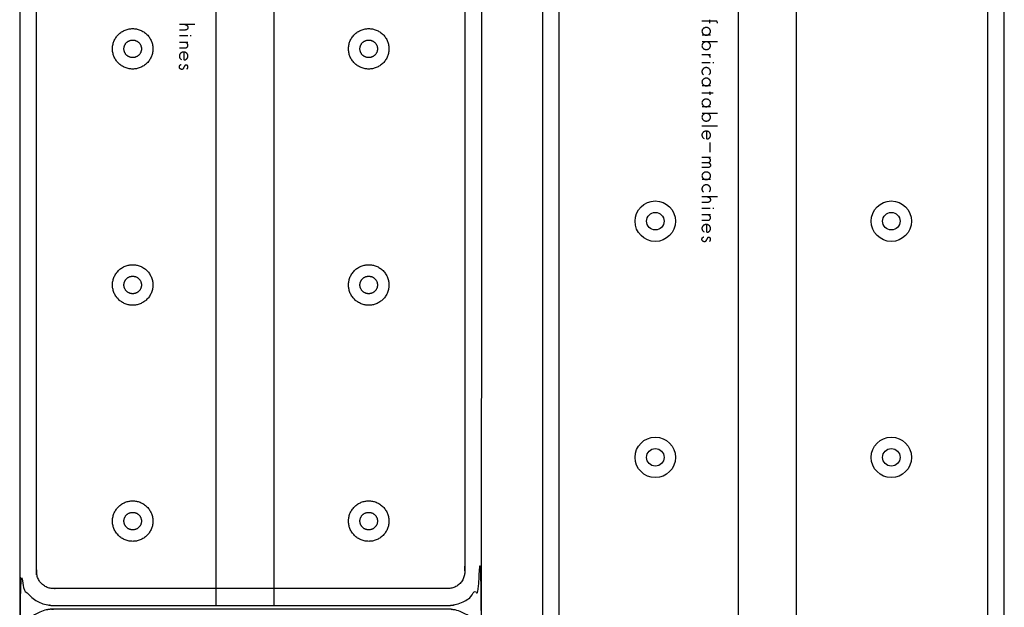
# Model space of a CAD drawing. Header units: millimetres. Extents: x -2435 to 1775, y -250 to 1540.
# Tile 11 of 60: x -2122 to -1830, y 556 to 730. Entities that reach past the tile are written whole.
import ezdxf

# ---------------------------------------------------------------- set-up
doc = ezdxf.new("R2010")
doc.units = ezdxf.units.MM
doc.header["$MEASUREMENT"] = 0
doc.layers.add('Work layer', color=254, linetype='Continuous', true_color=0xdddddd)

msp = doc.modelspace()

# ---------------------------------------------------------------- linework, layer by layer
at = {"layer": 'Work layer'}
for points in [[(-2046.615, 556.317), (-2046.615, 886.317), (-2063.915, 886.317), (-2063.915, 556.317)], [(-1891.615, 225.217), (-1891.615, 835.217), (-1908.915, 835.217), (-1908.915, 225.217)]]:
    msp.add_lwpolyline(points, close=True, dxfattribs=at)
for centre, radius in [((-1933.535, 670.217), 6), ((-1863.535, 670.217), 6), ((-1933.535, 670.217, -6), 2.6), ((-1863.535, 670.217, -6), 2.6), ((-1933.535, 600.217), 6), ((-1863.535, 600.217), 6), ((-1933.535, 600.217, -6), 2.6), ((-1863.535, 600.217, -6), 2.6)]:
    msp.add_circle(centre, radius, dxfattribs=at)
for points, weights, knots in [([(-1995.035, 556.317), (-2053.535, 556.317), (-2112.035, 556.317), (-2122.035, 556.317, -3), (-2122.035, 566.317, -3), (-2122.035, 721.317, -3), (-2122.035, 876.317, -3), (-2122.035, 886.317, -3), (-2112.035, 886.317), (-2053.535, 886.317), (-1995.035, 886.317), (-1985.035, 886.317, -3), (-1985.035, 876.317, -3), (-1985.035, 721.317, -3), (-1985.035, 566.317, -3), (-1985.035, 556.317, -3), (-1995.035, 556.317)], [1, 1, 1, 0.707106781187, 1, 1, 1, 0.707106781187, 1, 1, 1, 0.707106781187, 1, 1, 1, 0.707106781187, 1], [-565.9911486, -565.9911486, -565.9911486, -448.9911486, -448.9911486, -291.3582588, -291.3582588, -274.6328898, -274.6328898, -117, -117, 0, 0, 157.6328898, 157.6328898, 174.3582588, 174.3582588, 331.9911486, 331.9911486, 331.9911486]), ([(-1840.035, 225.217), (-1898.535, 225.217), (-1957.035, 225.217), (-1967.035, 225.217, -3), (-1967.035, 235.217, -3), (-1967.035, 530.217, -3), (-1967.035, 825.217, -3), (-1967.035, 835.217, -3), (-1957.035, 835.217), (-1898.535, 835.217), (-1840.035, 835.217), (-1830.035, 835.217, -3), (-1830.035, 825.217, -3), (-1830.035, 530.217, -3), (-1830.035, 235.217, -3), (-1830.035, 225.217, -3), (-1840.035, 225.217)], [1, 1, 1, 0.707106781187, 1, 1, 1, 0.707106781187, 1, 1, 1, 0.707106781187, 1, 1, 1, 0.707106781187, 1], [-565.9911486, -565.9911486, -565.9911486, -448.9911486, -448.9911486, -291.3582588, -291.3582588, -274.6328898, -274.6328898, -117, -117, 0, 0, 157.6328898, 157.6328898, 174.3582588, 174.3582588, 331.9911486, 331.9911486, 331.9911486]), ([(-1995.035, 561.317), (-1990.035, 561.317), (-1990.035, 566.317), (-1990.035, 721.317), (-1990.035, 876.317), (-1990.035, 881.317), (-1995.035, 881.317), (-2053.535, 881.317), (-2112.035, 881.317), (-2117.035, 881.317), (-2117.035, 876.317), (-2117.035, 721.317), (-2117.035, 566.317), (-2117.035, 561.317), (-2112.035, 561.317), (-2053.535, 561.317), (-1995.035, 561.317)], [1, 0.707106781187, 1, 1, 1, 0.707106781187, 1, 1, 1, 0.707106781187, 1, 1, 1, 0.707106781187, 1, 1, 1], [0, 0, 0, 7.8539816, 7.8539816, 317.8539816, 317.8539816, 325.7079633, 325.7079633, 442.7079633, 442.7079633, 450.5619449, 450.5619449, 760.5619449, 760.5619449, 768.4159265, 768.4159265, 885.4159265, 885.4159265, 885.4159265]), ([(-1840.035, 230.217), (-1835.035, 230.217), (-1835.035, 235.217), (-1835.035, 530.217), (-1835.035, 825.217), (-1835.035, 830.217), (-1840.035, 830.217), (-1898.535, 830.217), (-1957.035, 830.217), (-1962.035, 830.217), (-1962.035, 825.217), (-1962.035, 530.217), (-1962.035, 235.217), (-1962.035, 230.217), (-1957.035, 230.217), (-1898.535, 230.217), (-1840.035, 230.217)], [1, 0.707106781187, 1, 1, 1, 0.707106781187, 1, 1, 1, 0.707106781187, 1, 1, 1, 0.707106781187, 1, 1, 1], [0, 0, 0, 7.8539816, 7.8539816, 597.8539816, 597.8539816, 605.7079633, 605.7079633, 722.7079633, 722.7079633, 730.5619449, 730.5619449, 1320.5619449, 1320.5619449, 1328.4159265, 1328.4159265, 1445.4159265, 1445.4159265, 1445.4159265]), ([(-2088.535, 727.317), (-2094.535, 727.317), (-2094.535, 721.317), (-2094.535, 715.317), (-2088.535, 715.317), (-2082.535, 715.317), (-2082.535, 721.317), (-2082.535, 727.317), (-2088.535, 727.317)], [1, 0.707106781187, 1, 0.707106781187, 1, 0.707106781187, 1, 0.707106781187, 1], [0, 0, 0, 9.424778, 9.424778, 18.8495559, 18.8495559, 28.2743339, 28.2743339, 37.6991118, 37.6991118, 37.6991118]), ([(-2018.535, 727.317), (-2024.535, 727.317), (-2024.535, 721.317), (-2024.535, 715.317), (-2018.535, 715.317), (-2012.535, 715.317), (-2012.535, 721.317), (-2012.535, 727.317), (-2018.535, 727.317)], [1, 0.707106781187, 1, 0.707106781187, 1, 0.707106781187, 1, 0.707106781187, 1], [0, 0, 0, 9.424778, 9.424778, 18.8495559, 18.8495559, 28.2743339, 28.2743339, 37.6991118, 37.6991118, 37.6991118]), ([(-2088.535, 723.917, -6), (-2091.135, 723.917, -6), (-2091.135, 721.317, -6), (-2091.135, 718.717, -6), (-2088.535, 718.717, -6), (-2085.935, 718.717, -6), (-2085.935, 721.317, -6), (-2085.935, 723.917, -6), (-2088.535, 723.917, -6)], [1, 0.707106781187, 1, 0.707106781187, 1, 0.707106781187, 1, 0.707106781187, 1], [0, 0, 0, 4.0840704, 4.0840704, 8.1681409, 8.1681409, 12.2522113, 12.2522113, 16.3362818, 16.3362818, 16.3362818]), ([(-2018.535, 723.917, -6), (-2021.135, 723.917, -6), (-2021.135, 721.317, -6), (-2021.135, 718.717, -6), (-2018.535, 718.717, -6), (-2015.935, 718.717, -6), (-2015.935, 721.317, -6), (-2015.935, 723.917, -6), (-2018.535, 723.917, -6)], [1, 0.707106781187, 1, 0.707106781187, 1, 0.707106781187, 1, 0.707106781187, 1], [0, 0, 0, 4.0840704, 4.0840704, 8.1681409, 8.1681409, 12.2522113, 12.2522113, 16.3362818, 16.3362818, 16.3362818]), ([(-2088.535, 657.317), (-2094.535, 657.317), (-2094.535, 651.317), (-2094.535, 645.317), (-2088.535, 645.317), (-2082.535, 645.317), (-2082.535, 651.317), (-2082.535, 657.317), (-2088.535, 657.317)], [1, 0.707106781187, 1, 0.707106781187, 1, 0.707106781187, 1, 0.707106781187, 1], [0, 0, 0, 9.424778, 9.424778, 18.8495559, 18.8495559, 28.2743339, 28.2743339, 37.6991118, 37.6991118, 37.6991118]), ([(-2018.535, 657.317), (-2024.535, 657.317), (-2024.535, 651.317), (-2024.535, 645.317), (-2018.535, 645.317), (-2012.535, 645.317), (-2012.535, 651.317), (-2012.535, 657.317), (-2018.535, 657.317)], [1, 0.707106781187, 1, 0.707106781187, 1, 0.707106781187, 1, 0.707106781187, 1], [0, 0, 0, 9.424778, 9.424778, 18.8495559, 18.8495559, 28.2743339, 28.2743339, 37.6991118, 37.6991118, 37.6991118]), ([(-2088.535, 653.917, -6), (-2091.135, 653.917, -6), (-2091.135, 651.317, -6), (-2091.135, 648.717, -6), (-2088.535, 648.717, -6), (-2085.935, 648.717, -6), (-2085.935, 651.317, -6), (-2085.935, 653.917, -6), (-2088.535, 653.917, -6)], [1, 0.707106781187, 1, 0.707106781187, 1, 0.707106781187, 1, 0.707106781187, 1], [0, 0, 0, 4.0840704, 4.0840704, 8.1681409, 8.1681409, 12.2522113, 12.2522113, 16.3362818, 16.3362818, 16.3362818]), ([(-2018.535, 653.917, -6), (-2021.135, 653.917, -6), (-2021.135, 651.317, -6), (-2021.135, 648.717, -6), (-2018.535, 648.717, -6), (-2015.935, 648.717, -6), (-2015.935, 651.317, -6), (-2015.935, 653.917, -6), (-2018.535, 653.917, -6)], [1, 0.707106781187, 1, 0.707106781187, 1, 0.707106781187, 1, 0.707106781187, 1], [0, 0, 0, 4.0840704, 4.0840704, 8.1681409, 8.1681409, 12.2522113, 12.2522113, 16.3362818, 16.3362818, 16.3362818]), ([(-2088.535, 587.317), (-2094.535, 587.317), (-2094.535, 581.317), (-2094.535, 575.317), (-2088.535, 575.317), (-2082.535, 575.317), (-2082.535, 581.317), (-2082.535, 587.317), (-2088.535, 587.317)], [1, 0.707106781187, 1, 0.707106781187, 1, 0.707106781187, 1, 0.707106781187, 1], [0, 0, 0, 9.424778, 9.424778, 18.8495559, 18.8495559, 28.2743339, 28.2743339, 37.6991118, 37.6991118, 37.6991118]), ([(-2018.535, 587.317), (-2024.535, 587.317), (-2024.535, 581.317), (-2024.535, 575.317), (-2018.535, 575.317), (-2012.535, 575.317), (-2012.535, 581.317), (-2012.535, 587.317), (-2018.535, 587.317)], [1, 0.707106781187, 1, 0.707106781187, 1, 0.707106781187, 1, 0.707106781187, 1], [0, 0, 0, 9.424778, 9.424778, 18.8495559, 18.8495559, 28.2743339, 28.2743339, 37.6991118, 37.6991118, 37.6991118]), ([(-1995.035, 225.217), (-2053.535, 225.217), (-2112.035, 225.217), (-2122.035, 225.217, -3), (-2122.035, 235.217, -3), (-2122.035, 390.217, -3), (-2122.035, 545.217, -3), (-2122.035, 555.217, -3), (-2112.035, 555.217), (-2053.535, 555.217), (-1995.035, 555.217), (-1985.035, 555.217, -3), (-1985.035, 545.217, -3), (-1985.035, 390.217, -3), (-1985.035, 235.217, -3), (-1985.035, 225.217, -3), (-1995.035, 225.217)], [1, 1, 1, 0.707106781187, 1, 1, 1, 0.707106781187, 1, 1, 1, 0.707106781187, 1, 1, 1, 0.707106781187, 1], [-565.9911486, -565.9911486, -565.9911486, -448.9911486, -448.9911486, -291.3582588, -291.3582588, -274.6328898, -274.6328898, -117, -117, 0, 0, 157.6328898, 157.6328898, 174.3582588, 174.3582588, 331.9911486, 331.9911486, 331.9911486]), ([(-2088.535, 583.917, -6), (-2091.135, 583.917, -6), (-2091.135, 581.317, -6), (-2091.135, 578.717, -6), (-2088.535, 578.717, -6), (-2085.935, 578.717, -6), (-2085.935, 581.317, -6), (-2085.935, 583.917, -6), (-2088.535, 583.917, -6)], [1, 0.707106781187, 1, 0.707106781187, 1, 0.707106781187, 1, 0.707106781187, 1], [0, 0, 0, 4.0840704, 4.0840704, 8.1681409, 8.1681409, 12.2522113, 12.2522113, 16.3362818, 16.3362818, 16.3362818]), ([(-2018.535, 583.917, -6), (-2021.135, 583.917, -6), (-2021.135, 581.317, -6), (-2021.135, 578.717, -6), (-2018.535, 578.717, -6), (-2015.935, 578.717, -6), (-2015.935, 581.317, -6), (-2015.935, 583.917, -6), (-2018.535, 583.917, -6)], [1, 0.707106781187, 1, 0.707106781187, 1, 0.707106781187, 1, 0.707106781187, 1], [0, 0, 0, 4.0840704, 4.0840704, 8.1681409, 8.1681409, 12.2522113, 12.2522113, 16.3362818, 16.3362818, 16.3362818])]:
    msp.add_rational_spline(points, weights, degree=2, knots=knots, dxfattribs=at)
for points, degree in [([(-2073.084, 728.501), (-2072.955, 728.501), (-2072.825, 728.475), (-2072.695, 728.423), (-2072.591, 728.397), (-2072.487, 728.319), (-2072.409, 728.241), (-2072.331, 728.163), (-2072.279, 728.085), (-2072.228, 727.981), (-2072.202, 727.904), (-2072.176, 727.8), (-2072.176, 727.696), (-2072.176, 727.592), (-2072.176, 727.514), (-2072.202, 727.41), (-2072.228, 727.306), (-2072.279, 727.229), (-2072.357, 727.151), (-2072.409, 727.073), (-2072.513, 727.021), (-2072.643, 726.969), (-2072.773, 726.917), (-2072.929, 726.891), (-2073.136, 726.891), (-2073.656, 726.891), (-2074.175, 726.891), (-2074.694, 726.891)], 3), ([(-2070.099, 728.501), (-2072.396, 728.501), (-2074.694, 728.501)], 2), ([(-1915.099, 728.885), (-1915.099, 729.014), (-1915.125, 729.144), (-1915.151, 729.222), (-1915.177, 729.3), (-1915.202, 729.378), (-1915.254, 729.43), (-1915.332, 729.482), (-1915.384, 729.508), (-1915.462, 729.534), (-1915.566, 729.534), (-1915.644, 729.56), (-1915.748, 729.56), (-1917.063, 729.56), (-1918.379, 729.56), (-1919.694, 729.56)], 3), ([(-1919.694, 726.522), (-1919.694, 726.678), (-1919.668, 726.808), (-1919.59, 726.963), (-1919.538, 727.093), (-1919.434, 727.197), (-1919.331, 727.301), (-1919.201, 727.405), (-1919.071, 727.483), (-1918.915, 727.56), (-1918.759, 727.612), (-1918.604, 727.638), (-1918.422, 727.638), (-1918.24, 727.638), (-1918.084, 727.612), (-1917.929, 727.56), (-1917.773, 727.483), (-1917.643, 727.405), (-1917.539, 727.301), (-1917.409, 727.197), (-1917.331, 727.093), (-1917.254, 726.963), (-1917.176, 726.808), (-1917.15, 726.678), (-1917.15, 726.522), (-1917.15, 726.366), (-1917.176, 726.21), (-1917.254, 726.081), (-1917.331, 725.951), (-1917.409, 725.821), (-1917.539, 725.717), (-1917.643, 725.613), (-1917.773, 725.535), (-1917.929, 725.483), (-1918.084, 725.406), (-1918.24, 725.38), (-1918.422, 725.38), (-1918.604, 725.38), (-1918.759, 725.406), (-1918.915, 725.483), (-1919.071, 725.535), (-1919.201, 725.613), (-1919.331, 725.717), (-1919.434, 725.821), (-1919.538, 725.951), (-1919.59, 726.081), (-1919.668, 726.21), (-1919.694, 726.366), (-1919.694, 726.522)], 3), ([(-1917.331, 728.885), (-1917.331, 729.391), (-1917.331, 729.897)], 2), ([(-2072.228, 725.126), (-2073.461, 725.126), (-2074.694, 725.126)], 2), ([(-2071.189, 725.126), (-2071.319, 725.126), (-2071.449, 725.126)], 2), ([(-1917.176, 725.38), (-1918.422, 725.38), (-1919.668, 725.38)], 2), ([(-2072.202, 723.23), (-2073.448, 723.23), (-2074.694, 723.23)], 2), ([(-2074.694, 721.647), (-2074.114, 721.647), (-2073.534, 721.647), (-2072.955, 721.647), (-2072.695, 721.647), (-2072.513, 721.698), (-2072.383, 721.828), (-2072.254, 721.958), (-2072.176, 722.14), (-2072.176, 722.399), (-2072.176, 722.503), (-2072.202, 722.633), (-2072.254, 722.711), (-2072.331, 722.815), (-2072.383, 722.919), (-2072.487, 722.997), (-2072.565, 723.075), (-2072.669, 723.126), (-2072.747, 723.152), (-2072.851, 723.204), (-2072.955, 723.23), (-2073.058, 723.23)], 3), ([(-1919.694, 722.238), (-1919.694, 722.394), (-1919.668, 722.55), (-1919.59, 722.679), (-1919.538, 722.809), (-1919.434, 722.939), (-1919.331, 723.043), (-1919.201, 723.147), (-1919.071, 723.225), (-1918.915, 723.277), (-1918.759, 723.355), (-1918.604, 723.38), (-1918.422, 723.38), (-1918.24, 723.38), (-1918.084, 723.355), (-1917.929, 723.277), (-1917.773, 723.225), (-1917.643, 723.147), (-1917.513, 723.043), (-1917.409, 722.939), (-1917.331, 722.809), (-1917.254, 722.679), (-1917.176, 722.55), (-1917.15, 722.394), (-1917.15, 722.238), (-1917.15, 722.082), (-1917.176, 721.927), (-1917.254, 721.797), (-1917.331, 721.667), (-1917.409, 721.537), (-1917.513, 721.433), (-1917.643, 721.329), (-1917.773, 721.252), (-1917.929, 721.2), (-1918.084, 721.148), (-1918.24, 721.122), (-1918.422, 721.122), (-1918.604, 721.122), (-1918.759, 721.148), (-1918.915, 721.2), (-1919.071, 721.252), (-1919.201, 721.329), (-1919.331, 721.433), (-1919.434, 721.537), (-1919.538, 721.667), (-1919.59, 721.797), (-1919.668, 721.927), (-1919.694, 722.082), (-1919.694, 722.238)], 3), ([(-1915.073, 723.38), (-1917.37, 723.38), (-1919.668, 723.38)], 2), ([(-2073.37, 720.348), (-2073.37, 719.57), (-2073.37, 718.791), (-2073.37, 718.012), (-2073.214, 718.012), (-2073.032, 718.038), (-2072.903, 718.09), (-2072.747, 718.168), (-2072.617, 718.245), (-2072.513, 718.349), (-2072.409, 718.453), (-2072.305, 718.583), (-2072.254, 718.713), (-2072.176, 718.869), (-2072.15, 719.024), (-2072.15, 719.18), (-2072.15, 719.336), (-2072.176, 719.492), (-2072.254, 719.621), (-2072.305, 719.777), (-2072.409, 719.907), (-2072.513, 720.011), (-2072.643, 720.115), (-2072.773, 720.193), (-2072.929, 720.245), (-2073.084, 720.322), (-2073.24, 720.348), (-2073.422, 720.348), (-2073.604, 720.348), (-2073.759, 720.322), (-2073.915, 720.245), (-2074.071, 720.193), (-2074.201, 720.115), (-2074.331, 720.011), (-2074.434, 719.907), (-2074.538, 719.777), (-2074.59, 719.621), (-2074.668, 719.492), (-2074.694, 719.336), (-2074.694, 719.18), (-2074.694, 718.946), (-2074.642, 718.765), (-2074.512, 718.583), (-2074.408, 718.401), (-2074.253, 718.245), (-2074.045, 718.142)], 3), ([(-1917.202, 719.564), (-1918.448, 719.564), (-1919.694, 719.564)], 2), ([(-1917.202, 718.655), (-1917.202, 718.837), (-1917.254, 718.993), (-1917.305, 719.097), (-1917.383, 719.226), (-1917.487, 719.33), (-1917.591, 719.382), (-1917.695, 719.46), (-1917.799, 719.512), (-1917.903, 719.538), (-1918.006, 719.564), (-1918.084, 719.564), (-1918.11, 719.564)], 3), ([(-2072.487, 715.364), (-2072.409, 715.39), (-2072.331, 715.442), (-2072.254, 715.545), (-2072.202, 715.675), (-2072.15, 715.805), (-2072.15, 715.961), (-2072.15, 716.142), (-2072.202, 716.272), (-2072.305, 716.35), (-2072.409, 716.454), (-2072.565, 716.506), (-2072.721, 716.506), (-2072.799, 716.506), (-2072.877, 716.48), (-2072.929, 716.454), (-2072.98, 716.428), (-2073.032, 716.402), (-2073.058, 716.35), (-2073.084, 716.324), (-2073.11, 716.272), (-2073.136, 716.246), (-2073.162, 716.194), (-2073.188, 716.142), (-2073.214, 716.117), (-2073.301, 715.935), (-2073.387, 715.753), (-2073.474, 715.571), (-2073.474, 715.545), (-2073.5, 715.493), (-2073.526, 715.467), (-2073.552, 715.416), (-2073.578, 715.39), (-2073.604, 715.364), (-2073.656, 715.312), (-2073.707, 715.286), (-2073.759, 715.26), (-2073.811, 715.234), (-2073.889, 715.234), (-2073.993, 715.234), (-2074.097, 715.234), (-2074.175, 715.26), (-2074.253, 715.286), (-2074.331, 715.312), (-2074.408, 715.364), (-2074.486, 715.416), (-2074.538, 715.493), (-2074.59, 715.571), (-2074.642, 715.649), (-2074.668, 715.753), (-2074.694, 715.831), (-2074.694, 715.961), (-2074.694, 716.065), (-2074.668, 716.168), (-2074.642, 716.246), (-2074.616, 716.324), (-2074.564, 716.402), (-2074.512, 716.454), (-2074.46, 716.506), (-2074.382, 716.558), (-2074.331, 716.61), (-2074.253, 716.636), (-2074.175, 716.688), (-2074.123, 716.714)], 3), ([(-1917.228, 717.175), (-1918.461, 717.175), (-1919.694, 717.175)], 2), ([(-1917.565, 713.644), (-1917.435, 713.748), (-1917.331, 713.904), (-1917.254, 714.034), (-1917.202, 714.19), (-1917.15, 714.371), (-1917.15, 714.527), (-1917.15, 714.709), (-1917.176, 714.865), (-1917.254, 715.021), (-1917.331, 715.15), (-1917.409, 715.28), (-1917.539, 715.384), (-1917.643, 715.514), (-1917.773, 715.592), (-1917.929, 715.644), (-1918.084, 715.721), (-1918.24, 715.747), (-1918.422, 715.747), (-1918.604, 715.747), (-1918.759, 715.721), (-1918.915, 715.644), (-1919.071, 715.592), (-1919.201, 715.514), (-1919.331, 715.384), (-1919.434, 715.28), (-1919.538, 715.15), (-1919.59, 715.021), (-1919.668, 714.865), (-1919.694, 714.709), (-1919.694, 714.527), (-1919.694, 714.371), (-1919.668, 714.19), (-1919.59, 714.034), (-1919.512, 713.904), (-1919.408, 713.748), (-1919.279, 713.644)], 3), ([(-1916.189, 717.175), (-1916.319, 717.175), (-1916.449, 717.175)], 2), ([(-1919.694, 711.49), (-1919.694, 711.645), (-1919.668, 711.775), (-1919.59, 711.931), (-1919.538, 712.061), (-1919.434, 712.165), (-1919.331, 712.268), (-1919.201, 712.372), (-1919.071, 712.45), (-1918.915, 712.528), (-1918.759, 712.58), (-1918.604, 712.606), (-1918.422, 712.606), (-1918.24, 712.606), (-1918.084, 712.58), (-1917.929, 712.528), (-1917.773, 712.45), (-1917.643, 712.372), (-1917.539, 712.268), (-1917.409, 712.165), (-1917.331, 712.061), (-1917.254, 711.931), (-1917.176, 711.775), (-1917.15, 711.645), (-1917.15, 711.49), (-1917.15, 711.334), (-1917.176, 711.178), (-1917.254, 711.048), (-1917.331, 710.918), (-1917.409, 710.789), (-1917.539, 710.685), (-1917.643, 710.581), (-1917.773, 710.503), (-1917.929, 710.451), (-1918.084, 710.373), (-1918.24, 710.347), (-1918.422, 710.347), (-1918.604, 710.347), (-1918.759, 710.373), (-1918.915, 710.451), (-1919.071, 710.503), (-1919.201, 710.581), (-1919.331, 710.685), (-1919.434, 710.789), (-1919.538, 710.918), (-1919.59, 711.048), (-1919.668, 711.178), (-1919.694, 711.334), (-1919.694, 711.49)], 3), ([(-1917.176, 710.347), (-1918.422, 710.347), (-1919.668, 710.347)], 2), ([(-1917.331, 708.192), (-1918.513, 708.192), (-1919.694, 708.192)], 2), ([(-1919.694, 705.31), (-1919.694, 705.466), (-1919.668, 705.596), (-1919.59, 705.752), (-1919.538, 705.882), (-1919.434, 705.986), (-1919.331, 706.089), (-1919.201, 706.193), (-1919.071, 706.271), (-1918.915, 706.349), (-1918.759, 706.401), (-1918.604, 706.427), (-1918.422, 706.427), (-1918.24, 706.427), (-1918.084, 706.401), (-1917.929, 706.349), (-1917.773, 706.271), (-1917.643, 706.193), (-1917.539, 706.089), (-1917.409, 705.986), (-1917.331, 705.882), (-1917.254, 705.752), (-1917.176, 705.596), (-1917.15, 705.466), (-1917.15, 705.31), (-1917.15, 705.155), (-1917.176, 704.999), (-1917.254, 704.869), (-1917.331, 704.739), (-1917.409, 704.61), (-1917.539, 704.506), (-1917.643, 704.402), (-1917.773, 704.324), (-1917.929, 704.272), (-1918.084, 704.194), (-1918.24, 704.168), (-1918.422, 704.168), (-1918.604, 704.168), (-1918.759, 704.194), (-1918.915, 704.272), (-1919.071, 704.324), (-1919.201, 704.402), (-1919.331, 704.506), (-1919.434, 704.61), (-1919.538, 704.739), (-1919.59, 704.869), (-1919.668, 704.999), (-1919.694, 705.155), (-1919.694, 705.31)], 3), ([(-1917.176, 704.168), (-1918.422, 704.168), (-1919.668, 704.168)], 2), ([(-1919.694, 701.027), (-1919.694, 701.182), (-1919.668, 701.338), (-1919.59, 701.468), (-1919.538, 701.598), (-1919.434, 701.728), (-1919.331, 701.832), (-1919.201, 701.935), (-1919.071, 702.013), (-1918.915, 702.065), (-1918.759, 702.143), (-1918.604, 702.169), (-1918.422, 702.169), (-1918.24, 702.169), (-1918.084, 702.143), (-1917.929, 702.065), (-1917.773, 702.013), (-1917.643, 701.935), (-1917.513, 701.832), (-1917.409, 701.728), (-1917.331, 701.598), (-1917.254, 701.468), (-1917.176, 701.338), (-1917.15, 701.182), (-1917.15, 701.027), (-1917.15, 700.871), (-1917.176, 700.715), (-1917.254, 700.585), (-1917.331, 700.455), (-1917.409, 700.326), (-1917.513, 700.222), (-1917.643, 700.118), (-1917.773, 700.04), (-1917.929, 699.988), (-1918.084, 699.936), (-1918.24, 699.91), (-1918.422, 699.91), (-1918.604, 699.91), (-1918.759, 699.936), (-1918.915, 699.988), (-1919.071, 700.04), (-1919.201, 700.118), (-1919.331, 700.222), (-1919.434, 700.326), (-1919.538, 700.455), (-1919.59, 700.585), (-1919.668, 700.715), (-1919.694, 700.871), (-1919.694, 701.027)], 3), ([(-1915.073, 702.169), (-1917.37, 702.169), (-1919.668, 702.169)], 2), ([(-1915.099, 698.353), (-1917.396, 698.353), (-1919.694, 698.353)], 2), ([(-1918.37, 696.925), (-1918.37, 696.146), (-1918.37, 695.367), (-1918.37, 694.588), (-1918.214, 694.588), (-1918.032, 694.614), (-1917.903, 694.666), (-1917.747, 694.744), (-1917.617, 694.822), (-1917.513, 694.925), (-1917.409, 695.029), (-1917.305, 695.159), (-1917.254, 695.289), (-1917.176, 695.445), (-1917.15, 695.6), (-1917.15, 695.756), (-1917.15, 695.912), (-1917.176, 696.068), (-1917.254, 696.198), (-1917.305, 696.353), (-1917.409, 696.483), (-1917.513, 696.587), (-1917.643, 696.691), (-1917.773, 696.769), (-1917.929, 696.821), (-1918.084, 696.899), (-1918.24, 696.925), (-1918.422, 696.925), (-1918.604, 696.925), (-1918.759, 696.899), (-1918.915, 696.821), (-1919.071, 696.769), (-1919.201, 696.691), (-1919.331, 696.587), (-1919.434, 696.483), (-1919.538, 696.353), (-1919.59, 696.198), (-1919.668, 696.068), (-1919.694, 695.912), (-1919.694, 695.756), (-1919.694, 695.523), (-1919.642, 695.341), (-1919.512, 695.159), (-1919.408, 694.977), (-1919.253, 694.822), (-1919.045, 694.718)], 3), ([(-1917.305, 690.694), (-1917.305, 692.109), (-1917.305, 693.523)], 2), ([(-1917.202, 689.136), (-1918.448, 689.136), (-1919.694, 689.136)], 2), ([(-1919.694, 687.656), (-1919.106, 687.656), (-1918.517, 687.656), (-1917.929, 687.656), (-1917.695, 687.656), (-1917.513, 687.708), (-1917.383, 687.786), (-1917.254, 687.89), (-1917.176, 688.045), (-1917.176, 688.305), (-1917.176, 688.409), (-1917.202, 688.539), (-1917.254, 688.642), (-1917.331, 688.746), (-1917.383, 688.824), (-1917.487, 688.902), (-1917.565, 688.98), (-1917.643, 689.032), (-1917.747, 689.058), (-1917.851, 689.11), (-1917.955, 689.136), (-1918.058, 689.136)], 3), ([(-1918.058, 687.656), (-1917.955, 687.656), (-1917.851, 687.63), (-1917.747, 687.578), (-1917.643, 687.526), (-1917.565, 687.474), (-1917.487, 687.396), (-1917.383, 687.344), (-1917.331, 687.241), (-1917.254, 687.137), (-1917.202, 687.033), (-1917.176, 686.929), (-1917.176, 686.799), (-1917.176, 686.565), (-1917.254, 686.384), (-1917.383, 686.306), (-1917.513, 686.202), (-1917.695, 686.15), (-1917.929, 686.15), (-1918.517, 686.15), (-1919.106, 686.15), (-1919.694, 686.15)], 3), ([(-1919.694, 683.684), (-1919.694, 683.839), (-1919.668, 683.969), (-1919.59, 684.125), (-1919.538, 684.255), (-1919.434, 684.359), (-1919.331, 684.463), (-1919.201, 684.566), (-1919.071, 684.644), (-1918.915, 684.722), (-1918.759, 684.774), (-1918.604, 684.8), (-1918.422, 684.8), (-1918.24, 684.8), (-1918.084, 684.774), (-1917.929, 684.722), (-1917.773, 684.644), (-1917.643, 684.566), (-1917.539, 684.463), (-1917.409, 684.359), (-1917.331, 684.255), (-1917.254, 684.125), (-1917.176, 683.969), (-1917.15, 683.839), (-1917.15, 683.684), (-1917.15, 683.528), (-1917.176, 683.372), (-1917.254, 683.242), (-1917.331, 683.112), (-1917.409, 682.983), (-1917.539, 682.879), (-1917.643, 682.775), (-1917.773, 682.697), (-1917.929, 682.645), (-1918.084, 682.567), (-1918.24, 682.541), (-1918.422, 682.541), (-1918.604, 682.541), (-1918.759, 682.567), (-1918.915, 682.645), (-1919.071, 682.697), (-1919.201, 682.775), (-1919.331, 682.879), (-1919.434, 682.983), (-1919.538, 683.112), (-1919.59, 683.242), (-1919.668, 683.372), (-1919.694, 683.528), (-1919.694, 683.684)], 3), ([(-1917.565, 678.907), (-1917.435, 679.01), (-1917.331, 679.166), (-1917.254, 679.296), (-1917.202, 679.452), (-1917.15, 679.633), (-1917.15, 679.789), (-1917.15, 679.971), (-1917.176, 680.127), (-1917.254, 680.283), (-1917.331, 680.412), (-1917.409, 680.542), (-1917.539, 680.646), (-1917.643, 680.776), (-1917.773, 680.854), (-1917.929, 680.906), (-1918.084, 680.984), (-1918.24, 681.009), (-1918.422, 681.009), (-1918.604, 681.009), (-1918.759, 680.984), (-1918.915, 680.906), (-1919.071, 680.854), (-1919.201, 680.776), (-1919.331, 680.646), (-1919.434, 680.542), (-1919.538, 680.412), (-1919.59, 680.283), (-1919.668, 680.127), (-1919.694, 679.971), (-1919.694, 679.789), (-1919.694, 679.633), (-1919.668, 679.452), (-1919.59, 679.296), (-1919.512, 679.166), (-1919.408, 679.01), (-1919.279, 678.907)], 3), ([(-1917.176, 682.541), (-1918.422, 682.541), (-1919.668, 682.541)], 2), ([(-1915.099, 677.401), (-1917.396, 677.401), (-1919.694, 677.401)], 2), ([(-1918.084, 677.401), (-1917.955, 677.401), (-1917.825, 677.375), (-1917.695, 677.323), (-1917.591, 677.297), (-1917.487, 677.219), (-1917.409, 677.141), (-1917.331, 677.063), (-1917.279, 676.985), (-1917.228, 676.881), (-1917.202, 676.804), (-1917.176, 676.7), (-1917.176, 676.596), (-1917.176, 676.492), (-1917.176, 676.414), (-1917.202, 676.31), (-1917.228, 676.206), (-1917.279, 676.129), (-1917.357, 676.051), (-1917.409, 675.973), (-1917.513, 675.921), (-1917.643, 675.869), (-1917.773, 675.817), (-1917.929, 675.791), (-1918.136, 675.791), (-1918.656, 675.791), (-1919.175, 675.791), (-1919.694, 675.791)], 3), ([(-1917.228, 674.026), (-1918.461, 674.026), (-1919.694, 674.026)], 2), ([(-1919.694, 670.547), (-1919.114, 670.547), (-1918.534, 670.547), (-1917.955, 670.547), (-1917.695, 670.547), (-1917.513, 670.598), (-1917.383, 670.728), (-1917.254, 670.858), (-1917.176, 671.04), (-1917.176, 671.299), (-1917.176, 671.403), (-1917.202, 671.533), (-1917.254, 671.611), (-1917.331, 671.715), (-1917.383, 671.819), (-1917.487, 671.897), (-1917.565, 671.975), (-1917.669, 672.026), (-1917.747, 672.052), (-1917.851, 672.104), (-1917.955, 672.13), (-1918.058, 672.13)], 3), ([(-1917.202, 672.13), (-1918.448, 672.13), (-1919.694, 672.13)], 2), ([(-1916.189, 674.026), (-1916.319, 674.026), (-1916.449, 674.026)], 2), ([(-1918.37, 669.248), (-1918.37, 668.47), (-1918.37, 667.691), (-1918.37, 666.912), (-1918.214, 666.912), (-1918.032, 666.938), (-1917.903, 666.99), (-1917.747, 667.068), (-1917.617, 667.145), (-1917.513, 667.249), (-1917.409, 667.353), (-1917.305, 667.483), (-1917.254, 667.613), (-1917.176, 667.769), (-1917.15, 667.924), (-1917.15, 668.08), (-1917.15, 668.236), (-1917.176, 668.392), (-1917.254, 668.521), (-1917.305, 668.677), (-1917.409, 668.807), (-1917.513, 668.911), (-1917.643, 669.015), (-1917.773, 669.093), (-1917.929, 669.145), (-1918.084, 669.222), (-1918.24, 669.248), (-1918.422, 669.248), (-1918.604, 669.248), (-1918.759, 669.222), (-1918.915, 669.145), (-1919.071, 669.093), (-1919.201, 669.015), (-1919.331, 668.911), (-1919.434, 668.807), (-1919.538, 668.677), (-1919.59, 668.521), (-1919.668, 668.392), (-1919.694, 668.236), (-1919.694, 668.08), (-1919.694, 667.846), (-1919.642, 667.665), (-1919.512, 667.483), (-1919.408, 667.301), (-1919.253, 667.145), (-1919.045, 667.042)], 3), ([(-1917.487, 664.264), (-1917.409, 664.29), (-1917.331, 664.342), (-1917.254, 664.445), (-1917.202, 664.575), (-1917.15, 664.705), (-1917.15, 664.861), (-1917.15, 665.042), (-1917.202, 665.172), (-1917.305, 665.25), (-1917.409, 665.354), (-1917.565, 665.406), (-1917.721, 665.406), (-1917.799, 665.406), (-1917.877, 665.38), (-1917.929, 665.354), (-1917.98, 665.328), (-1918.032, 665.302), (-1918.058, 665.25), (-1918.084, 665.224), (-1918.11, 665.172), (-1918.136, 665.146), (-1918.162, 665.094), (-1918.188, 665.042), (-1918.214, 665.017), (-1918.301, 664.835), (-1918.387, 664.653), (-1918.474, 664.471), (-1918.474, 664.445), (-1918.5, 664.393), (-1918.526, 664.367), (-1918.552, 664.316), (-1918.578, 664.29), (-1918.604, 664.264), (-1918.656, 664.212), (-1918.707, 664.186), (-1918.759, 664.16), (-1918.811, 664.134), (-1918.889, 664.134), (-1918.993, 664.134), (-1919.097, 664.134), (-1919.175, 664.16), (-1919.253, 664.186), (-1919.331, 664.212), (-1919.408, 664.264), (-1919.486, 664.316), (-1919.538, 664.393), (-1919.59, 664.471), (-1919.642, 664.549), (-1919.668, 664.653), (-1919.694, 664.731), (-1919.694, 664.861), (-1919.694, 664.965), (-1919.668, 665.068), (-1919.642, 665.146), (-1919.616, 665.224), (-1919.564, 665.302), (-1919.512, 665.354), (-1919.46, 665.406), (-1919.382, 665.458), (-1919.331, 665.51), (-1919.253, 665.536), (-1919.175, 665.588), (-1919.123, 665.614)], 3)]:
    msp.add_open_spline(points, degree=degree, dxfattribs=at)
for points in [[(-1916.371, 708.192), (-1916.851, 708.192), (-1917.331, 708.192), (-1917.331, 707.933), (-1917.331, 707.673)], [(-1917.331, 708.192), (-1917.331, 708.387), (-1917.331, 708.582), (-1917.331, 708.387), (-1917.331, 708.192)]]:
    msp.add_open_spline(points, degree=2, knots=[0, 0, 0, 0.001, 0.001, 0.002, 0.002, 0.002], dxfattribs=at)

doc.saveas('drawing.dxf')
